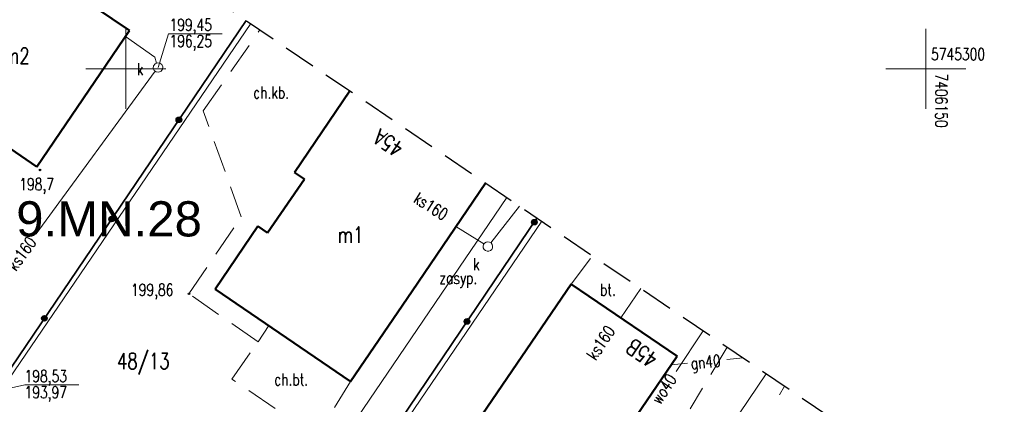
# Model space of a CAD drawing. Header units: centimetres. Extents: x 7405865 to 7407304, y 5744803 to 5745352.
# Tile 15 of 18: x 7406093 to 7406155, y 5745279 to 5745303. Entities that reach past the tile are written whole.
import ezdxf
from ezdxf.enums import TextEntityAlignment as Align

# ---------------------------------------------------------------- set-up
doc = ezdxf.new("R2010")
doc.units = ezdxf.units.CM
doc.header["$LTSCALE"] = 2
doc.header["$MEASUREMENT"] = 0
for name, pattern in [('0', [1.5, 1, -0.5]), ('2', [2, 1.5, -0.5]), ('3901', [0])]:
    doc.linetypes.add(name, pattern=pattern)
doc.layers.add('A-TEREN', color=7, linetype='Continuous', lineweight=13)
for name, color, linetype in [('BETON', 7, '2'), ('BETON-OPIS', 7, '0'), ('BUDYNKI', 7, 'Continuous'), ('BUDYNKI_-OPIS', 1, 'Continuous'), ('BUDYNKI_MUROWANE', 1, 'Continuous'), ('DZIALKI', 98, 'Continuous'), ('DZIALKI-OPIS', 98, 'Continuous'), ('GAZ', 50, 'Continuous'), ('GAZ-OPIS', 7, 'Continuous'), ('KANALIZACJA', 36, 'Continuous'), ('KANALIZACJA-OPIS', 38, 'Continuous'), ('MDCP_nowa', 7, 'Continuous'), ('MPZP', 70, 'Continuous'), ('NR_PORZADKOWY', 7, 'Continuous'), ('PLOT', 48, '3901'), ('RZEDNE', 7, 'Continuous'), ('SIATKA', 7, 'Continuous'), ('SIATKA-OPIS', 7, 'Continuous'), ('WLAZ_OKRAGLY', 42, 'Continuous'), ('WODOC-OPIS', 5, 'Continuous'), ('WODOCIAG', 5, 'Continuous'), ('zakres', 7, '0')]:
    doc.layers.add(name, color=color, linetype=linetype)
doc.styles.add('Arial-Bold', font='arial.ttf', dxfattribs={"width": 0.75})
doc.styles.add('STYL_ARIAL', font='simplex', dxfattribs={"width": 0.75, "oblique": 0.1})

# ---------------------------------------------------------------- blocks, each defined once
blk = doc.blocks.new('OTRS')
at = {"color": 0}
blk.add_circle((0, 0), 0.05, dxfattribs=at)
blk = doc.blocks.new('A$7E8815FB1995')
at = {"layer": 'BETON', "color": 7, "linetype": '0', "lineweight": 18}
for p, q in [((4.84, -2.63), (8.376, 2.446)), ((7.21, -9.25), (4.84, -2.63)), ((3.94, -14.07), (7.21, -9.25)), ((27.84, -13.46), (29.184, -11.69)), ((8.26, -17.07), (3.94, -14.07)), ((8.26, -17.07), (8.925, -16.059)), ((6.63, -19.4), (8.26, -17.07)), ((37.582, -17.396), (35.28, -21.26)), ((11.82, -22.92), (6.63, -19.4)), ((14.04, -19.56), (13.04, -21.17))]:
    blk.add_line(p, q, dxfattribs=at)
at = {"layer": 'BUDYNKI', "color": 7, "lineweight": 50}
for p, q in [((17.75, -28.23), (27.84, -13.46)), ((27.84, -13.46), (34.46, -17.97)), ((34.46, -17.97), (31.61, -22.16))]:
    blk.add_line(p, q, dxfattribs=at)
at = {"layer": 'BUDYNKI_MUROWANE', "color": 7, "lineweight": 50}
for p, q in [((-7.56, 7.67), (0.22, 2.4)), ((0.22, 2.4), (-5.56, -6.13)), ((14.006, -1.379), (10.54, -6.47)), ((-5.56, -6.13), (-7.92, -4.51)), ((10.54, -6.47), (11.17, -6.89)), ((11.17, -6.89), (8.86, -10.26)), ((17.89, -13.894), (22.482, -7.137)), ((8.25, -9.84), (5.58, -13.77)), ((8.86, -10.26), (8.25, -9.84)), ((5.58, -13.77), (14.04, -19.56)), ((14.04, -19.56), (17.89, -13.894))]:
    blk.add_line(p, q, dxfattribs=at)
at = {"layer": 'DZIALKI', "color": 7, "lineweight": 18}
for p, q in [((-9.08, -21.97), (7.807, 2.832)), ((6.95, -32.85), (23.811, -8.04)), ((9.13, -34.33), (25.994, -9.523)), ((40.038, -19.064), (23.17, -43.88))]:
    blk.add_line(p, q, dxfattribs=at)
at = {"layer": 'GAZ', "color": 56, "lineweight": 18}
for p, q in [((35.112, -18.411), (34.094, -18.508)), ((37.566, -18.178), (38.591, -18.081))]:
    blk.add_line(p, q, dxfattribs=at)
at = {"layer": 'KANALIZACJA', "color": 34, "lineweight": 18}
for p, q in [((-0.031, 2.031), (1.8, 0.73)), ((1.8, 0.73), (1.919, 0.366)), ((1.839, -0.144), (-5.603, -10.307)), ((22.812, -10.876), (24.602, -8.578)), ((20.636, -9.853), (22.38, -10.952)), ((30.939, -15.571), (32.188, -13.731))]:
    blk.add_line(p, q, dxfattribs=at)
at = {"layer": 'KANALIZACJA-OPIS', "color": 34, "lineweight": 18}
for p, q in [((2.01, 0.09), (2.663, 2.198)), ((2.663, 2.198), (6.013, 2.198)), ((-8.818, -20.336), (-6.328, -19.752)), ((-6.328, -19.752), (-2.942, -19.752))]:
    blk.add_line(p, q, dxfattribs=at)
at = {"layer": 'PLOT', "color": 7, "linetype": '3901', "lineweight": 35}
for p, q in [((7.518, 3.029), (-9.34, -21.865)), ((17.178, -21.932), (25.694, -9.345))]:
    blk.add_line(p, q, dxfattribs=at)
at = {"layer": 'PLOT', "color": 7}
for centre, radius in [((3.313, -3.181), 0.175), ((3.313, -3.181), 0.158), ((3.313, -3.181), 0.14), ((3.313, -3.181), 0.122), ((3.313, -3.181), 0.105), ((3.313, -3.181), 0.0875), ((3.313, -3.181), 0.07), ((3.313, -3.181), 0.0525), ((3.313, -3.181), 0.035), ((-0.893, -9.391), 0.175), ((-0.893, -9.391), 0.158), ((-0.893, -9.391), 0.14), ((-0.893, -9.391), 0.122), ((-0.893, -9.391), 0.105), ((-0.893, -9.391), 0.0875), ((-0.893, -9.391), 0.07), ((-0.893, -9.391), 0.0525), ((-0.893, -9.391), 0.035), ((25.532, -9.585), 0.175), ((25.532, -9.585), 0.158), ((25.532, -9.585), 0.14), ((25.532, -9.585), 0.122), ((25.532, -9.585), 0.105), ((25.532, -9.585), 0.0875), ((25.532, -9.585), 0.07), ((25.532, -9.585), 0.0525), ((25.532, -9.585), 0.035), ((-5.098, -15.601), 0.175), ((-5.098, -15.601), 0.158), ((-5.098, -15.601), 0.14), ((-5.098, -15.601), 0.122), ((-5.098, -15.601), 0.105), ((-5.098, -15.601), 0.0875), ((-5.098, -15.601), 0.07), ((-5.098, -15.601), 0.0525), ((-5.098, -15.601), 0.035), ((21.329, -15.797), 0.175), ((21.329, -15.797), 0.158), ((21.329, -15.797), 0.14), ((21.329, -15.797), 0.122), ((21.329, -15.797), 0.105), ((21.329, -15.797), 0.0875), ((21.329, -15.797), 0.07), ((21.329, -15.797), 0.0525), ((21.329, -15.797), 0.035)]:
    blk.add_circle(centre, radius, dxfattribs=at)
at = {"layer": 'SIATKA', "color": 7, "lineweight": 18}
for p, q in [((0, -2.5), (0, 2.5)), ((50, -2.5), (50, 2.5)), ((-2.5, 0), (2.5, 0)), ((47.5, 0), (52.5, 0))]:
    blk.add_line(p, q, dxfattribs=at)
at = {"layer": 'WLAZ_OKRAGLY', "color": 7, "lineweight": 18}
for p, q in [((1.713, 0.049), (1.732, 0.203)), ((1.773, -0.094), (1.713, 0.049)), ((1.732, 0.203), (1.826, 0.327)), ((1.826, 0.327), (1.969, 0.387)), ((1.969, 0.387), (2.123, 0.368)), ((2.123, 0.368), (2.247, 0.274)), ((2.247, 0.274), (2.307, 0.131)), ((2.307, 0.131), (2.288, -0.023)), ((1.897, -0.188), (1.773, -0.094)), ((2.051, -0.207), (1.897, -0.188)), ((2.194, -0.147), (2.051, -0.207)), ((2.288, -0.023), (2.194, -0.147)), ((22.331, -11.086), (22.36, -10.98)), ((22.36, -10.98), (22.425, -10.891)), ((22.425, -10.891), (22.518, -10.832)), ((22.518, -10.832), (22.626, -10.81)), ((22.626, -10.81), (22.735, -10.829)), ((22.735, -10.829), (22.829, -10.886)), ((22.829, -10.886), (22.897, -10.973)), ((22.897, -10.973), (22.928, -11.078)), ((22.928, -11.078), (22.92, -11.188)), ((22.343, -11.196), (22.331, -11.086)), ((22.393, -11.294), (22.343, -11.196)), ((22.475, -11.367), (22.393, -11.294)), ((22.579, -11.406), (22.475, -11.367)), ((22.689, -11.404), (22.579, -11.406)), ((22.791, -11.363), (22.689, -11.404)), ((22.872, -11.288), (22.791, -11.363)), ((22.92, -11.188), (22.872, -11.288))]:
    blk.add_line(p, q, dxfattribs=at)
at = {"layer": 'WODOCIAG', "color": 5, "lineweight": 18}
for p, q in [((34.393, -18.928), (36.099, -16.388)), ((40.861, -20.397), (41.184, -19.843))]:
    blk.add_line(p, q, dxfattribs=at)
at = {"layer": 'zakres', "color": 7, "linetype": '0', "lineweight": 25}
blk.add_line((-47.048, 40.099), (54.916, -29.172), dxfattribs=at)
at = {"layer": 'RZEDNE', "color": 7}
for p in [(-5.37, -6.32), (3.94, -14.07)]:
    blk.add_blockref('OTRS', p, dxfattribs=at)
at = {"layer": 'BETON-OPIS', "color": 7, "style": 'STYL_ARIAL', "width": 0.75}
for s, p in [('ch.kb.', (7.958, -1.101)), ('ch.bt.', (9.275, -19.048))]:
    blk.add_text(s, height=0.75, dxfattribs=at).set_placement(p, align=Align.TOP_LEFT)
blk.add_text('bt.', height=0.75, dxfattribs=at).set_placement((30.138, -13.811), align=Align.MIDDLE_CENTER)
at = {"layer": 'BUDYNKI_-OPIS', "color": 7, "style": 'STYL_ARIAL', "width": 0.75}
for s, p in [('m2', (-7.625, 1.325)), ('m1', (13.237, -9.871))]:
    blk.add_text(s, height=1, dxfattribs=at).set_placement(p, align=Align.TOP_LEFT)
at = {"layer": 'DZIALKI-OPIS', "color": 7, "style": 'STYL_ARIAL', "width": 0.75}
blk.add_text('48/13', height=1, dxfattribs=at).set_placement((-0.55, -17.773), align=Align.TOP_LEFT)
at = {"layer": 'GAZ-OPIS', "color": 56, "style": 'STYL_ARIAL', "width": 0.75}
blk.add_text('gn40', height=0.75, rotation=5.4157, dxfattribs=at).set_placement((36.24, -18.332), align=Align.MIDDLE_CENTER)
at = {"layer": 'KANALIZACJA-OPIS', "color": 34, "style": 'STYL_ARIAL', "width": 0.75}
for s, p in [('199,45', (2.726, 2.381)), ('196,25', (2.726, 1.369)), ('198,53', (-6.337, -19.591)), ('193,97', (-6.337, -20.604))]:
    blk.add_text(s, height=0.75, dxfattribs=at).set_placement(p)
blk.add_text('k', height=0.75, dxfattribs=at).set_placement((0.886, -0.023), align=Align.MIDDLE_CENTER)
for rotation, p in [(327.7677, (18.31, -7.669)), (55.8323, (28.74, -17.854))]:
    blk.add_text('ks160', height=0.75, rotation=rotation, dxfattribs=at).set_placement(p, align=Align.TOP_LEFT)
blk.add_text('ks160', height=0.75, rotation=53.787, dxfattribs=at).set_placement((-6.513, -11.551), align=Align.MIDDLE_CENTER)
for s, p in [('k', (21.707, -11.833)), ('zasyp.', (19.605, -12.699))]:
    blk.add_text(s, height=0.75, dxfattribs=at).set_placement(p, align=Align.TOP_LEFT)
at = {"layer": 'NR_PORZADKOWY', "color": 7, "style": 'STYL_ARIAL', "width": 0.75}
for s, rotation, p in [('45A', 145.89, (16.903, -5.583)), ('45B', 145.71, (32.796, -18.758))]:
    blk.add_text(s, height=1, rotation=rotation, dxfattribs=at).set_placement(p, align=Align.TOP_LEFT)
at = {"layer": 'RZEDNE', "color": 7, "style": 'STYL_ARIAL', "width": 0.75}
for s, p in [('198,7', (-6.666, -7.815)), ('199,86', (0.319, -14.415))]:
    blk.add_text(s, height=0.75, dxfattribs=at).set_placement(p, align=Align.BOTTOM_LEFT)
at = {"layer": 'SIATKA-OPIS', "color": 7, "style": 'STYL_ARIAL', "width": 0.75}
blk.add_text('5745300', height=0.75, dxfattribs=at).set_placement((50.338, 0.321), align=Align.BOTTOM_LEFT)
blk.add_text('7406150', height=0.75, rotation=270, dxfattribs=at).set_placement((50.379, -0.294), align=Align.BOTTOM_LEFT)
at = {"layer": 'WODOC-OPIS', "color": 5, "style": 'STYL_ARIAL', "width": 0.75}
blk.add_text('wo40', height=0.75, rotation=56.1232, dxfattribs=at).set_placement((33.624, -20.022), align=Align.MIDDLE_CENTER)

msp = doc.modelspace()

# ---------------------------------------------------------------- hatches: boundary and pattern name
at = {"layer": 'A-TEREN', "linetype": 'Continuous', "lineweight": 5, "transparency": 33554483}
h = msp.add_hatch(dxfattribs=at)
h.set_pattern_fill('AR-CONC', color=252, scale=0.01, angle=354)
h.set_pattern_definition([(404, (0, 0), (1.795205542, -0.34895253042), [0.1905, -2.0955]), (709, (0, 0), (-0.1507890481, 1.93693893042), [0.1524, -1.6764]), (454.451, (0.1496, -0.029), (1.64442213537, 1.58797706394), [0.1619, -1.7809]), (400.1842, (0.053, 0.5052), (2.6519942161, -0.7014749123), [0.28575, -3.14325]), (450.6356, (0.274, 0.4468), (2.6196672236, 2.21254633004), [0.24285, -2.67135]), (705.184, (0.053, 0.5052), (2.6196704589, 2.2125415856), [0.2286, -2.5146]), (375, (0.2924, 0.3524), (1.40094660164, -1.17553367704), [0.1905, -2.0955]), (680, (0.2924, 0.3524), (0.8071635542, 1.76718894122), [0.1524, -1.6764]), (425.4514, (0.4092, 0.2544), (2.20810643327, 0.59165977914), [0.1619, -1.7809]), (391.5, (0, 0), (0.119100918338, 0.837689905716), [0, -1.65608, 0, -1.7018, 0, -1.68275]), (361.5, (0, 0), (0.76925338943, 0.92647218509), [0, -0.97028, 0, -1.61798, 0, -0.64135]), (321.5, (-0.5633, 0.0592), (1.342489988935, -0.1987043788), [0, -0.635, 0, -1.9812, 0, -2.6289]), (311.5, (-0.8159, 0.0858), (1.49975506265, 0.0980348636), [0, -0.8255, 0, -1.31572, 0, -1.8669])])
h.paths.add_polyline_path([(7406037.766, 5745272.109, -0.041242), (7406037.626, 5745271.097, 0.042622)])
h.paths.add_polyline_path([(7406032.678, 5745290.571), (7406033.492, 5745289.349, 0.525245), (7406043.372, 5745289.386), (7406044.274, 5745290.705), (7406049.207, 5745287.29), (7406045.42, 5745281.75), (7406055.702, 5745274.721), (7406051.77, 5745268.97), (7406058.878, 5745263.698), (7406063.894, 5745260.226), (7406064.804, 5745261.542), (7406068.233, 5745259.168), (7406059.796, 5745246.98), (7406033.919, 5745264.926), (7406032.676, 5745263.108), (7406081.644, 5745188.573), (7406101.703, 5745201.751), (7406114.234, 5745219.83), (7406116.86, 5745223.561), (7406100.392, 5745234.96), (7406107.632, 5745245.419), (7406124.097, 5745234.016), (7406125.534, 5745235.826), (7406115.32, 5745251.62), (7406105.462, 5745258.288), (7406089.071, 5745271.462), (7406082.698, 5745276.857), (7406082.639, 5745279.701), (7406048.946, 5745302.693), (7406047.892, 5745305.126), (7406042.957, 5745304.312), (7406044.081, 5745301.723), (7406027.46, 5745298.41)])
edge = h.paths.add_edge_path()
edge.add_arc((7406077.021, 5745225.751), 4.742, 0, 360)
h.paths.add_polyline_path([(7406055.702, 5745274.721), (7406051.77, 5745268.97), (7406059.691, 5745263.291), (7406059.618, 5745263.186), (7406060.19, 5745262.79), (7406063.894, 5745260.226), (7406064.804, 5745261.542), (7406068.233, 5745259.168), (7406075.23, 5745269.276), (7406067.526, 5745274.609), (7406067.451, 5745274.501), (7406049.18, 5745287.25), (7406045.42, 5745281.75)])
h.paths.add_polyline_path([(7406075.545, 5745252.161), (7406082.784, 5745262.619), (7406107.632, 5745245.419), (7406100.392, 5745234.96)])

# ---------------------------------------------------------------- block references
at = {"layer": 'MDCP_nowa'}
msp.add_blockref('A$7E8815FB1995', (7406100, 5745300), dxfattribs=at)

# ---------------------------------------------------------------- texts
at = {"layer": 'MPZP', "style": 'Arial-Bold'}
msp.add_text('9.MN.28', height=2.2, dxfattribs=at).set_placement((7406098.946, 5745290.621), align=Align.MIDDLE_CENTER)

doc.saveas('drawing.dxf')
